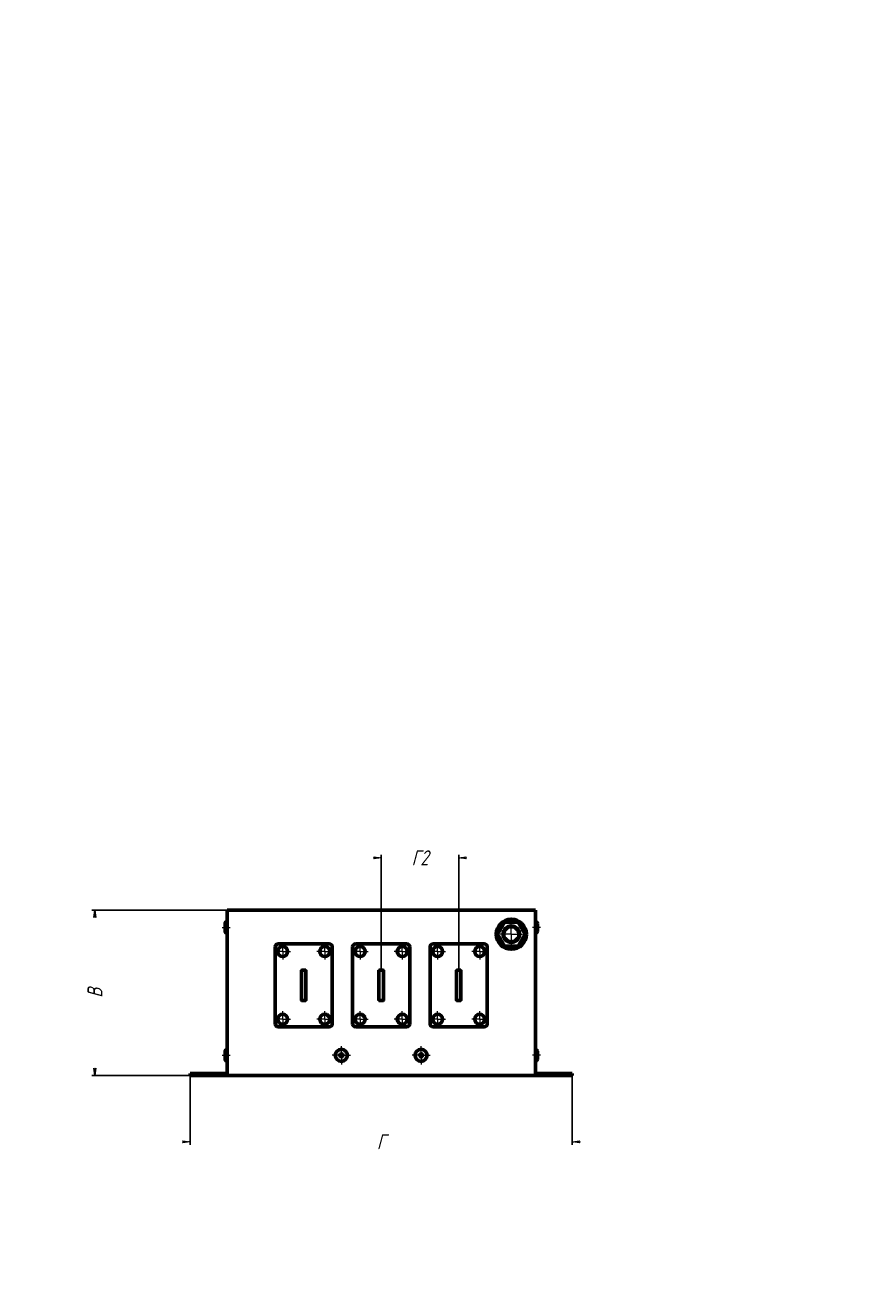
# Model space of a CAD drawing. Header units: millimetres. Extents: x 0 to 1189, y 0 to 841.
# Tile 2 of 2: x 630 to 1189, y 0 to 841. Entities that reach past the tile are written whole.
import ezdxf

# ---------------------------------------------------------------- set-up
doc = ezdxf.new("R2010")
doc.units = ezdxf.units.MM
for name, pattern in [('K5LT_AXLED', [12, 7.5, -1.5, 1.5, -1.5]), ('K5LT_BASIC', [0]), ('K5LT_THIN', [0])]:
    doc.linetypes.add(name, pattern=pattern)
doc.layers.add('Системный слой', color=7, linetype='Continuous')
doc.styles.add('KDIMTEXTSTYLE', font='GOST_AU.SHX', dxfattribs={"width": 0.96, "oblique": 15, "height": 5})
doc.dimstyles.new('KDIMSTYLE (1.00)', dxfattribs={"dimtxt": 5, "dimasz": 1, "dimexe": 2, "dimexo": 0, "dimgap": 1, "dimtad": 1, "dimtxsty": 'KDIMTEXTSTYLE', "dimsah": 1, "dimcen": 0, "dimdle": 1, "dimadec": 0, "dimazin": 0, "dimtfac": 0.667, "dimtmove": 0, "dimatfit": 3, "dimfxl": 1, "dimtvp": 1, "dimtolj": 1, "dimtzin": 0, "dimarcsym": 0})

# ---------------------------------------------------------------- blocks, each defined once
blk = doc.blocks.new('U7')
at = {"layer": 'Системный слой', "color": 150, "linetype": 'K5LT_BASIC', "lineweight": 60, "true_color": 0x0080ff}
for p, q in [((813.25, 212.93), (813.25, 212.43)), ((813.25, 193.43), (813.25, 192.93))]:
    blk.add_line(p, q, dxfattribs=at)
blk = doc.blocks.new('U8')
at = {"layer": 'Системный слой', "color": 150, "linetype": 'K5LT_BASIC', "lineweight": 60, "true_color": 0x0080ff}
for p, q in [((816.25, 212.43), (816.25, 212.93)), ((816.25, 192.93), (816.25, 193.43))]:
    blk.add_line(p, q, dxfattribs=at)
blk = doc.blocks.new('U9')
at = {"layer": 'Системный слой', "color": 150, "linetype": 'K5LT_BASIC', "lineweight": 60, "true_color": 0x0080ff}
for p, q in [((916.25, 212.93), (916.25, 212.43)), ((916.25, 193.43), (916.25, 192.93))]:
    blk.add_line(p, q, dxfattribs=at)
blk = doc.blocks.new('U10')
at = {"layer": 'Системный слой', "color": 150, "linetype": 'K5LT_BASIC', "lineweight": 60, "true_color": 0x0080ff}
for p, q in [((919.25, 212.43), (919.25, 212.93)), ((919.25, 192.93), (919.25, 193.43))]:
    blk.add_line(p, q, dxfattribs=at)
blk = doc.blocks.new('U11')
at = {"layer": 'Системный слой', "color": 150, "linetype": 'K5LT_BASIC', "lineweight": 60, "true_color": 0x0080ff}
for p, q in [((864.75, 212.93), (864.75, 212.43)), ((864.75, 193.43), (864.75, 192.93))]:
    blk.add_line(p, q, dxfattribs=at)
blk = doc.blocks.new('U12')
at = {"layer": 'Системный слой', "color": 150, "linetype": 'K5LT_BASIC', "lineweight": 60, "true_color": 0x0080ff}
for p, q in [((867.75, 212.43), (867.75, 212.93)), ((867.75, 192.93), (867.75, 193.43))]:
    blk.add_line(p, q, dxfattribs=at)
blk = doc.blocks.new('U13')
at = {"layer": 'Системный слой', "color": 150, "linetype": 'K5LT_BASIC', "lineweight": 60, "true_color": 0x0080ff}
for p, q in [((762.45, 156.43), (762.45, 159.13)), ((762.45, 153.73), (762.45, 156.43))]:
    blk.add_line(p, q, dxfattribs=at)
blk = doc.blocks.new('U14')
at = {"layer": 'Системный слой', "color": 150, "linetype": 'K5LT_BASIC', "lineweight": 60, "true_color": 0x0080ff}
for p, q in [((762.45, 241.43), (762.45, 244.13)), ((762.45, 238.73), (762.45, 241.43))]:
    blk.add_line(p, q, dxfattribs=at)
blk = doc.blocks.new('U15')
at = {"layer": 'Системный слой', "color": 30, "linetype": 'K5LT_AXLED', "lineweight": 18, "true_color": 0xff8000}
for q in [(800.75, 185.73), (795.45, 180.43), (806.05, 180.43), (800.75, 175.13)]:
    blk.add_line((800.75, 180.43), q, dxfattribs=at)
blk = doc.blocks.new('U16')
at = {"layer": 'Системный слой', "color": 30, "linetype": 'K5LT_AXLED', "lineweight": 18, "true_color": 0xff8000}
for q in [(800.75, 230.73), (795.45, 225.43), (806.05, 225.43), (800.75, 220.13)]:
    blk.add_line((800.75, 225.43), q, dxfattribs=at)
blk = doc.blocks.new('U17')
at = {"layer": 'Системный слой', "color": 30, "linetype": 'K5LT_AXLED', "lineweight": 18, "true_color": 0xff8000}
for q in [(828.75, 185.73), (823.45, 180.43), (834.05, 180.43), (828.75, 175.13)]:
    blk.add_line((828.75, 180.43), q, dxfattribs=at)
blk = doc.blocks.new('U18')
at = {"layer": 'Системный слой', "color": 30, "linetype": 'K5LT_AXLED', "lineweight": 18, "true_color": 0xff8000}
for q in [(828.75, 230.73), (823.45, 225.43), (834.05, 225.43), (828.75, 220.13)]:
    blk.add_line((828.75, 225.43), q, dxfattribs=at)
blk = doc.blocks.new('U19')
at = {"layer": 'Системный слой', "color": 30, "linetype": 'K5LT_AXLED', "lineweight": 18, "true_color": 0xff8000}
for q in [(852.25, 185.73), (846.95, 180.43), (857.55, 180.43), (852.25, 175.13)]:
    blk.add_line((852.25, 180.43), q, dxfattribs=at)
blk = doc.blocks.new('U20')
at = {"layer": 'Системный слой', "color": 30, "linetype": 'K5LT_AXLED', "lineweight": 18, "true_color": 0xff8000}
for q in [(852.25, 230.73), (846.95, 225.43), (857.55, 225.43), (852.25, 220.13)]:
    blk.add_line((852.25, 225.43), q, dxfattribs=at)
blk = doc.blocks.new('U21')
at = {"layer": 'Системный слой', "color": 30, "linetype": 'K5LT_AXLED', "lineweight": 18, "true_color": 0xff8000}
for q in [(880.25, 185.73), (874.95, 180.43), (885.55, 180.43), (880.25, 175.13)]:
    blk.add_line((880.25, 180.43), q, dxfattribs=at)
blk = doc.blocks.new('U22')
at = {"layer": 'Системный слой', "color": 30, "linetype": 'K5LT_AXLED', "lineweight": 18, "true_color": 0xff8000}
for q in [(880.25, 230.73), (874.95, 225.43), (885.55, 225.43), (880.25, 220.13)]:
    blk.add_line((880.25, 225.43), q, dxfattribs=at)
blk = doc.blocks.new('U23')
at = {"layer": 'Системный слой', "color": 30, "linetype": 'K5LT_AXLED', "lineweight": 18, "true_color": 0xff8000}
for q in [(903.75, 185.73), (898.45, 180.43), (909.05, 180.43), (903.75, 175.13)]:
    blk.add_line((903.75, 180.43), q, dxfattribs=at)
blk = doc.blocks.new('U24')
at = {"layer": 'Системный слой', "color": 30, "linetype": 'K5LT_AXLED', "lineweight": 18, "true_color": 0xff8000}
for q in [(903.75, 230.73), (898.45, 225.43), (909.05, 225.43), (903.75, 220.13)]:
    blk.add_line((903.75, 225.43), q, dxfattribs=at)
blk = doc.blocks.new('U25')
at = {"layer": 'Системный слой', "color": 30, "linetype": 'K5LT_AXLED', "lineweight": 18, "true_color": 0xff8000}
for q in [(931.75, 185.73), (926.45, 180.43), (937.05, 180.43), (931.75, 175.13)]:
    blk.add_line((931.75, 180.43), q, dxfattribs=at)
blk = doc.blocks.new('U26')
at = {"layer": 'Системный слой', "color": 30, "linetype": 'K5LT_AXLED', "lineweight": 18, "true_color": 0xff8000}
for q in [(931.75, 230.73), (926.45, 225.43), (937.05, 225.43), (931.75, 220.13)]:
    blk.add_line((931.75, 225.43), q, dxfattribs=at)
blk = doc.blocks.new('U27')
at = {"layer": 'Системный слой', "color": 30, "linetype": 'K5LT_AXLED', "lineweight": 18, "true_color": 0xff8000}
for q in [(952.75, 248.93), (940.75, 236.93), (964.75, 236.93), (952.75, 224.93)]:
    blk.add_line((952.75, 236.93), q, dxfattribs=at)
blk = doc.blocks.new('U28')
at = {"layer": 'Системный слой', "color": 30, "linetype": 'K5LT_AXLED', "lineweight": 18, "true_color": 0xff8000}
for q in [(839.75, 162.43), (833.75, 156.43), (845.75, 156.43), (839.75, 150.43)]:
    blk.add_line((839.75, 156.43), q, dxfattribs=at)
blk = doc.blocks.new('U29')
at = {"layer": 'Системный слой', "color": 30, "linetype": 'K5LT_AXLED', "lineweight": 18, "true_color": 0xff8000}
for q in [(892.75, 162.43), (886.75, 156.43), (898.75, 156.43), (892.75, 150.43)]:
    blk.add_line((892.75, 156.43), q, dxfattribs=at)
blk = doc.blocks.new('KDIMARROW_01')
at = {"layer": 'Системный слой'}
blk.add_hatch(color=0, dxfattribs=at).paths.add_polyline_path([(0, 0), (-5, 0.66), (-4.5, 0), (-5, -0.66)])
at = {"layer": 'Системный слой', "color": 0, "linetype": 'K5LT_THIN', "lineweight": 18}
for p, q in [((-4.5, 0), (-5, 0.66)), ((-5, 0.66), (0, 0)), ((0, 0), (-5, -0.66)), ((-5, -0.66), (-4.5, 0)), ((0, 0), (-1, 0))]:
    blk.add_line(p, q, dxfattribs=at)

msp = doc.modelspace()

# ---------------------------------------------------------------- linework, layer by layer
at = {"layer": 'Системный слой', "color": 150, "linetype": 'K5LT_BASIC', "lineweight": 60, "true_color": 0x0080ff}
for p, q in [((763.747, 252.933), (968.747, 252.933)), ((763.747, 144.433), (763.747, 252.933)), ((968.747, 252.933), (968.747, 144.433)), ((942.932, 236.933), (947.839, 245.433)), ((943.509, 236.933), (948.128, 244.933)), ((947.839, 245.433), (957.654, 245.433)), ((947.839, 245.433), (948.128, 244.933)), ((948.128, 244.933), (957.366, 244.933)), ((957.654, 245.433), (957.366, 244.933)), ((957.366, 244.933), (961.984, 236.933)), ((957.654, 245.433), (962.562, 236.933)), ((970.047, 244.133), (970.047, 238.733)), ((942.932, 236.933), (943.509, 236.933)), ((947.839, 228.433), (942.932, 236.933)), ((948.128, 228.933), (943.509, 236.933)), ((961.984, 236.933), (957.366, 228.933)), ((962.562, 236.933), (957.654, 228.433)), ((962.562, 236.933), (961.984, 236.933)), ((795.747, 228.433), (795.747, 177.433)), ((831.747, 230.433), (797.747, 230.433)), ((833.747, 177.433), (833.747, 228.433)), ((847.247, 228.433), (847.247, 177.433)), ((883.247, 230.433), (849.247, 230.433)), ((885.247, 177.433), (885.247, 228.433)), ((898.747, 228.433), (898.747, 177.433)), ((934.747, 230.433), (900.747, 230.433)), ((936.747, 177.433), (936.747, 228.433)), ((947.839, 228.433), (948.128, 228.933)), ((957.654, 228.433), (947.839, 228.433)), ((957.366, 228.933), (948.128, 228.933)), ((957.654, 228.433), (957.366, 228.933)), ((816.247, 212.933), (813.247, 212.933)), ((813.247, 212.433), (813.247, 193.433)), ((813.747, 212.933), (815.747, 212.933)), ((816.247, 212.433), (816.247, 193.433)), ((867.747, 212.933), (864.747, 212.933)), ((864.747, 212.433), (864.747, 193.433)), ((865.247, 212.933), (867.247, 212.933)), ((867.747, 212.433), (867.747, 193.433)), ((919.247, 212.933), (916.247, 212.933)), ((916.247, 212.433), (916.247, 193.433)), ((916.747, 212.933), (918.747, 212.933)), ((919.247, 212.433), (919.247, 193.433)), ((813.247, 192.933), (816.247, 192.933)), ((813.747, 192.933), (815.747, 192.933)), ((864.747, 192.933), (867.747, 192.933)), ((865.247, 192.933), (867.247, 192.933)), ((916.247, 192.933), (919.247, 192.933)), ((916.747, 192.933), (918.747, 192.933)), ((797.747, 175.433), (831.747, 175.433)), ((849.247, 175.433), (883.247, 175.433)), ((900.747, 175.433), (934.747, 175.433)), ((970.047, 159.133), (970.047, 153.733)), ((739.247, 144.433), (739.247, 142.933)), ((763.747, 144.433), (739.247, 144.433)), ((763.747, 144.433), (763.747, 142.933)), ((993.247, 144.433), (968.747, 144.433)), ((968.747, 142.933), (968.747, 144.433)), ((993.247, 142.933), (993.247, 144.433)), ((739.247, 142.933), (763.747, 142.933)), ((968.747, 142.933), (763.747, 142.933)), ((968.747, 142.933), (993.247, 142.933))]:
    msp.add_line(p, q, dxfattribs=at)
at = {"layer": 'Системный слой', "color": 30, "linetype": 'K5LT_AXLED', "lineweight": 18, "true_color": 0xff8000}
for p, q in [((760.447, 241.433), (765.747, 241.433)), ((972.047, 241.433), (966.747, 241.433)), ((760.447, 156.433), (765.747, 156.433)), ((972.047, 156.433), (966.747, 156.433))]:
    msp.add_line(p, q, dxfattribs=at)
at = {"layer": 'Системный слой', "color": 150, "linetype": 'K5LT_BASIC', "lineweight": 60, "true_color": 0x0080ff}
for centre, radius in [((952.747, 236.933), 10), ((952.747, 236.933), 5.5), ((952.747, 236.933), 5), ((800.747, 225.433), 3.3), ((828.747, 225.433), 3.3), ((852.247, 225.433), 3.3), ((880.247, 225.433), 3.3), ((903.747, 225.433), 3.3), ((931.747, 225.433), 3.3), ((800.747, 180.433), 3.3), ((828.747, 180.433), 3.3), ((852.247, 180.433), 3.3), ((880.247, 180.433), 3.3), ((903.747, 180.433), 3.3), ((931.747, 180.433), 3.3), ((839.747, 156.433), 4), ((892.747, 156.433), 4), ((839.747, 156.433), 1), ((892.747, 156.433), 1)]:
    msp.add_circle(centre, radius, dxfattribs=at)
for centre, radius, start, end in [((763.747, 244.133), 1.3, 90, 180), ((968.747, 244.133), 1.3, 0, 90), ((763.747, 238.733), 1.3, 180, 270), ((968.747, 238.733), 1.3, 270, 0), ((797.747, 228.433), 2, 90, 180), ((831.747, 228.433), 2, 0, 90), ((849.247, 228.433), 2, 90, 180), ((883.247, 228.433), 2, 0, 90), ((900.747, 228.433), 2, 90, 180), ((934.747, 228.433), 2, 0, 90), ((813.747, 212.433), 0.5, 90, 180), ((815.747, 212.433), 0.5, 0, 90), ((865.247, 212.433), 0.5, 90, 180), ((867.247, 212.433), 0.5, 0, 90), ((916.747, 212.433), 0.5, 90, 180), ((918.747, 212.433), 0.5, 0, 90), ((813.747, 193.433), 0.5, 180, 270), ((815.747, 193.433), 0.5, 270, 0), ((865.247, 193.433), 0.5, 180, 270), ((867.247, 193.433), 0.5, 270, 0), ((916.747, 193.433), 0.5, 180, 270), ((918.747, 193.433), 0.5, 270, 0), ((797.747, 177.433), 2, 180, 270), ((831.747, 177.433), 2, 270, 0), ((849.247, 177.433), 2, 180, 270), ((883.247, 177.433), 2, 270, 0), ((900.747, 177.433), 2, 180, 270), ((934.747, 177.433), 2, 270, 0), ((763.747, 159.133), 1.3, 90, 180), ((968.747, 159.133), 1.3, 0, 90), ((763.747, 153.733), 1.3, 180, 270), ((968.747, 153.733), 1.3, 270, 0)]:
    msp.add_arc(centre, radius, start, end, dxfattribs=at)

# ---------------------------------------------------------------- block references
at = {"layer": 'Системный слой'}
for name in ['U14', 'U27', 'U16', 'U18', 'U20', 'U22', 'U24', 'U26', 'U7', 'U8', 'U11', 'U12', 'U9', 'U10', 'U15', 'U17', 'U19', 'U21', 'U23', 'U25', 'U28', 'U29', 'U13']:
    msp.add_blockref(name, (0, 0), dxfattribs=at)

# ---------------------------------------------------------------- dimensions: what is measured, and where the dimension line sits
at = {"layer": 'Системный слой', "color": 7}
for base, p1, p2, location, text in [((866.247, 287.713), (917.747, 212.933), (866.247, 212.933), (891.997, 287.713), '\\H5.0;\\W0.965;\\Q15;\\H5.0;\\W0.965;\\Q15;\\Q15;\\H10.00;Г2\\Q15;\\H5.00;'), ((739.247, 98.99), (993.247, 142.933), (739.247, 142.933), (866.247, 98.99), '\\H5.0;\\W0.965;\\Q15;\\H5.0;\\W0.965;\\Q15;\\Q15;\\H10.00;Г\\Q15;\\H5.00;')]:
    msp.add_linear_dim(base=base, p1=p1, p2=p2, location=location, text=text, dimstyle='KDIMSTYLE (1.00)', override={"dimexo": 0, "dimblk1": 'KDIMARROW_01', "dimblk2": 'KDIMARROW_01', "dimse1": 0, "dimse2": 0, "dimclrt": 7, "dimtolj": 1}, dxfattribs=at).render()
msp.add_linear_dim(base=(675.932, 252.933), p1=(739.247, 142.933), p2=(763.747, 252.933), angle=90, location=(675.932, 197.933), text='\\H5.0;\\W0.965;\\Q15;\\H5.0;\\W0.965;\\Q15;\\Q15;\\H10.00;В\\Q15;\\H5.00;', dimstyle='KDIMSTYLE (1.00)', override={"dimexo": 0, "dimblk1": 'KDIMARROW_01', "dimblk2": 'KDIMARROW_01', "dimse1": 0, "dimse2": 0, "dimclrt": 7, "dimtolj": 1}, dxfattribs=at).render()

doc.saveas('drawing.dxf')
